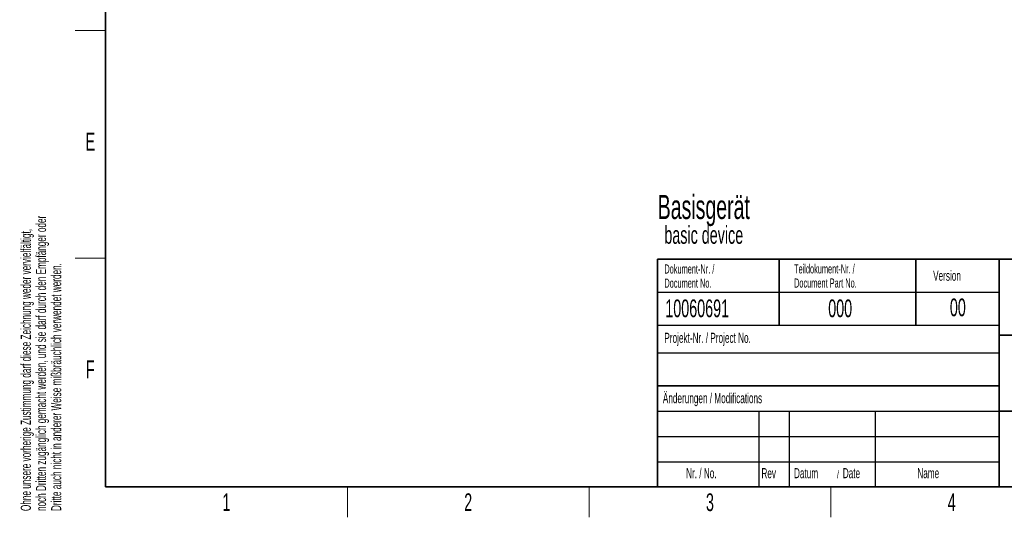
# Paper-space layout 'Blatt2' of a CAD drawing. Header units: millimetres. Extents: x 5 to 418, y 2 to 292.
# Tile 1 of 59: x 9 to 203, y 6 to 104. Entities that reach past the tile are written whole.
import ezdxf

# ---------------------------------------------------------------- set-up
doc = ezdxf.new("R2010")
doc.units = ezdxf.units.MM
doc.layers.add('SLD-0', color=7, linetype='Continuous')
doc.styles.add('SLDTEXTSTYLE0', font='TXT', dxfattribs={"width": 0.605})

# ---------------------------------------------------------------- blocks, each defined once
blk = doc.blocks.new('SW_NOTE_0_20')
at = {"layer": 'SLD-0', "color": 0, "attachment_point": 1, "style": 'SLDTEXTSTYLE0'}
for s, insert, char_height in [('Basisgerät', (0, 6.14), 4.763), ('basic device', (1.31, -0.02), 3.5)]:
    blk.add_mtext(s, dxfattribs=dict(at, insert=insert, char_height=char_height))
blk = doc.blocks.new('SW_NOTE_0_22')
at = {"layer": 'SLD-0', "color": 0, "char_height": 2, "attachment_point": 1, "rotation": 90, "style": 'SLDTEXTSTYLE0'}
for s, insert in [('noch Dritten zugänglich gemacht werden, und sie darf durch den Empfänger oder', (0.42, 0)), ('Ohne unsere vorherige Zustimmung darf diese Zeichnung weder vervielfältigt,', (-2.58, 0)), ('Dritte auch nicht in anderer Weise mißbräuchlich verwendet werden.', (3.42, 0))]:
    blk.add_mtext(s, dxfattribs=dict(at, insert=insert))
blk = doc.blocks.new('SW_NOTE_0_23')
at = {"layer": 'SLD-0', "color": 0, "attachment_point": 1, "style": 'SLDTEXTSTYLE0'}
for s, insert, char_height in [('Datum', (0, 2.58), 2), ('/', (8.48, 2.08), 1.5), ('Date', (9.64, 2.58), 2)]:
    blk.add_mtext(s, dxfattribs=dict(at, insert=insert, char_height=char_height))
blk = doc.blocks.new('SW_NOTE_0_25')
at = {"layer": 'SLD-0', "color": 0, "char_height": 1.8, "attachment_point": 1, "style": 'SLDTEXTSTYLE0'}
for s, insert in [('Teildokument-Nr. /', (0, 2.32)), ('Document Part No.', (0, -0.48))]:
    blk.add_mtext(s, dxfattribs=dict(at, insert=insert))
blk = doc.blocks.new('SW_NOTE_0_26')
at = {"layer": 'SLD-0', "color": 0, "char_height": 1.8, "attachment_point": 1, "style": 'SLDTEXTSTYLE0'}
for s, insert in [('Dokument-Nr. /', (0, 2.32)), ('Document No.', (0, -0.48))]:
    blk.add_mtext(s, dxfattribs=dict(at, insert=insert))

psp = doc.layouts.new('Blatt2')

# ---------------------------------------------------------------- linework, layer by layer
at = {"layer": 'SLD-0', "lineweight": 35}
for p, q in [((26, 282.5), (26, 12)), ((135, 57), (408, 57)), ((135, 57), (135, 12)), ((159, 57), (159, 44)), ((186, 57), (186, 44)), ((202.5, 57), (202.5, 12)), ((202.5, 42), (259, 42)), ((135, 32), (202.5, 32)), ((202.5, 27), (259, 27)), ((26, 12), (408, 12)), ((135, 12), (408, 12))]:
    psp.add_line(p, q, dxfattribs=at)
at = {"layer": 'SLD-0', "lineweight": 18}
for p, q in [((20, 102.25), (26, 102.25)), ((20, 57.25), (26, 57.25)), ((73.75, 6), (73.75, 12)), ((121.5, 6), (121.5, 12)), ((169.25, 6), (169.25, 12))]:
    psp.add_line(p, q, dxfattribs=at)
at = {"layer": 'SLD-0'}
for p, q in [((135, 50.5), (202.5, 50.5)), ((135, 38.5), (202.5, 38.5)), ((135, 27), (202.5, 27)), ((155, 27), (155, 12)), ((161, 27), (161, 12)), ((178, 27), (178, 12)), ((135, 22), (202.5, 22)), ((135, 17), (202.5, 17))]:
    psp.add_line(p, q, dxfattribs=at)
at = {"layer": 'SLD-0', "lineweight": 25}
psp.add_line((135, 44), (202.5, 44), dxfattribs=at)

# ---------------------------------------------------------------- block references
at = {"layer": 'SLD-0'}
for name, p in [('SW_NOTE_0_22', (11.81, 7.24)), ('SW_NOTE_0_26', (136.35, 53.67)), ('SW_NOTE_0_25', (161.96, 53.69)), ('SW_NOTE_0_23', (161.95, 13.15))]:
    psp.add_blockref(name, p, dxfattribs=at)
at = {"layer": 'SLD-0', "color": 7}
psp.add_blockref('SW_NOTE_0_20', (135.03, 63.59), dxfattribs=at)

# ---------------------------------------------------------------- texts
at = {"layer": 'SLD-0', "style": 'SLDTEXTSTYLE0'}
for s, insert, char_height, attachment_point in [('E', (22.98, 82), 3.5, 2), ('Version', (189.43, 54.76), 2, 1), ('10060691', (136.53, 49.06), 3.5, 1), ('000', (168.71, 49.06), 3.5, 1), ('00', (194.31, 49.25), 3.5, 2), ('Projekt-Nr. / Project No.', (136.35, 42.48), 2, 1), ('F', (22.95, 37), 3.5, 2), ('Änderungen / Modifications', (136.05, 30.56), 2, 1), ('Nr. / No.', (140.64, 15.72), 2, 1), ('Rev', (155.52, 15.72), 2, 1), ('Name', (186.31, 15.73), 2, 1), ('1', (49.85, 10.74), 3.5, 2), ('2', (97.6, 10.74), 3.5, 2), ('3', (145.35, 10.74), 3.5, 2), ('4', (193.1, 10.74), 3.5, 2)]:
    psp.add_mtext(s, dxfattribs=dict(at, insert=insert, char_height=char_height, attachment_point=attachment_point))

doc.saveas('drawing.dxf')
